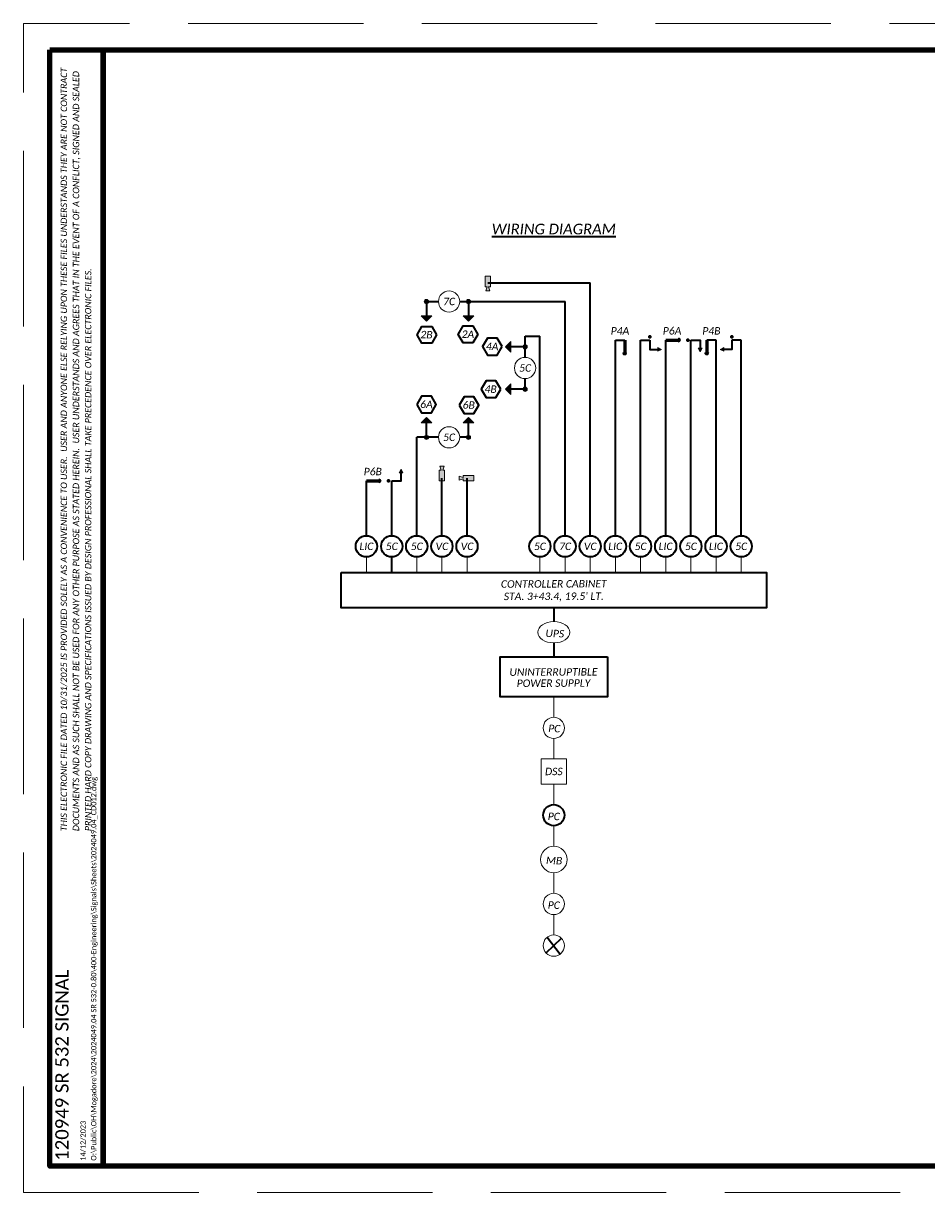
# Paper-space layout '19 TRAFFIC SIGNAL DETAIL (3)' of a CAD drawing. Header units: feet. Extents: x -1.8 to 32.2, y 1.6 to 23.6.
# Tile 1 of 2: x -1.8 to 15.2, y 1.6 to 23.6. Entities that reach past the tile are written whole.
import ezdxf
from ezdxf.enums import TextEntityAlignment as Align

# ---------------------------------------------------------------- set-up
doc = ezdxf.new("R2010")
doc.units = ezdxf.units.FT
doc.header["$LTSCALE"] = 20
doc.header["$MEASUREMENT"] = 0
doc.linetypes.add('foctvex', pattern=[0])
doc.linetypes.add('OhDOT_DGN3', pattern=[0.22, 0.165, -0.055])
doc.layers.get('0').update_dxf_attribs({"lineweight": 15, "true_color": 0xc2ced6})
for name, color, linetype, lineweight in [('0_Xref', 7, 'Continuous', 15), ('SH_Border', 7, 'Continuous', 90), ('SH_Data', 7, 'Continuous', 15), ('SH_Text', 7, 'Continuous', 35)]:
    doc.layers.add(name, color=color, linetype=linetype, lineweight=lineweight)
doc.layers.add('SC_Scratch15', color=7, linetype='Continuous', lineweight=15, plot=False)
doc.layers.add('SH_Cut_Line', color=7, linetype='OhDOT_DGN3', lineweight=15, plot=False)
doc.layers.add('SG_P_Detection', color=7, linetype='Continuous', lineweight=35, true_color=0xb22222)
doc.layers.add('SG_P_Heads', color=2, linetype='Continuous', lineweight=35, true_color=0xffff00)
doc.styles.add('P_Slanted - Normal Fixed Spacing', font='calibrii.ttf', dxfattribs={"height": 0.14})
doc.styles.add('Style - Calibri', font='calibri.ttf')
doc.styles.add('Style - Calibri - Light', font='calibril.ttf', dxfattribs={"height": 0.1})

# ---------------------------------------------------------------- blocks, each defined once
blk = doc.blocks.new('E-Submittal Disclaimer')
at = {"layer": 'SC_Scratch15', "color": 1, "insert": (0.702, 6.801), "char_height": 0.12, "width": 14.52263, "attachment_point": 1, "rotation": 90, "line_spacing_factor": 1.14, "style": 'P_Slanted - Normal Fixed Spacing'}
blk.add_mtext('THIS ELECTRONIC FILE DATED 10/31/2025 IS PROVIDED SOLELY AS A CONVENIENCE TO USER.  USER AND ANYONE ELSE RELYING UPON THESE FILES UNDERSTANDS THEY ARE NOT CONTRACT DOCUMENTS AND AS SUCH SHALL NOT BE USED FOR ANY OTHER PURPOSE AS STATED HEREIN.  USER UNDERSTANDS AND AGREES THAT IN THE EVENT OF A CONFLICT, SIGNED AND SEALED PRINTED HARD COPY DRAWING AND SPECIFICATIONS ISSUED BY DESIGN PROFESSIONAL SHALL TAKE PRECEDENCE OVER ELECTRONIC FILES.', dxfattribs=at)
blk = doc.blocks.new('BORDER_2')
at = {"layer": 'SH_Border', "flags": 128}
for points in [[(0.5, 21.5), (1.5, 21.5), (1.5, 0.5), (0.5, 0.5), (0.5, 21.5)], [(1.5, 21.5), (33.5, 21.5), (33.5, 0.5), (1.5, 0.5), (1.5, 21.5)]]:
    blk.add_lwpolyline(points, dxfattribs=at)
at = {"layer": 'SH_Cut_Line', "flags": 128}
blk.add_lwpolyline([(0, 0), (34, 0), (34, 22), (0, 22), (0, 0)], dxfattribs=at)
blk.add_blockref('E-Submittal Disclaimer', (0, 0))
at = {"layer": 'SH_Border', "color": 132, "true_color": 0x00d2d2, "insert": (1.4, 0.6), "char_height": 0.1, "attachment_point": 7, "rotation": 90, "line_spacing_factor": 1.2, "style": 'Style - Calibri - Light'}
blk.add_mtext('14/12/2023\\PO:\\\\Public\\\\OH\\\\Mogadore\\\\2024\\\\2024049.04 SR 532-0.80\\\\400-Engineering\\\\Signals\\\\Sheets\\\\2024049.04_CD012.dwg', dxfattribs=at)
at = {"layer": 'SH_Data', "color": 7, "style": 'Style - Calibri'}
for tag, p in [('C_SHEET_TITLE2', (32.975, 13)), ('C_SHEET_TITLE', (32.525, 13))]:
    blk.add_attdef(tag, text='', height=0.25, rotation=90, dxfattribs=at).set_placement(p, align=Align.MIDDLE_CENTER)
at = {"layer": 'SH_Data', "style": 'Style - Calibri'}
blk.add_attdef('PROJ_NAME', text='', height=0.25, rotation=90, dxfattribs=at).set_placement((0.6, 0.6), align=Align.TOP_LEFT)
for tag, p in [('DESIGNER', (32.75, 2.175)), ('REVIEWER', (32.25, 1.675)), ('REVIEWED_DATE', (33.025, 1.675)), ('PIDNO', (32.75, 1.175)), ('C_SHEET_NO', (32.375, 0.675)), ('T_SHEET_NO', (33.125, 0.675))]:
    blk.add_attdef(tag, text='', height=0.14, dxfattribs=at).set_placement(p, align=Align.MIDDLE_CENTER)
blk = doc.blocks.new('SHP')
at = {"layer": 'SG_P_Heads', "linetype": 'foctvex', "true_color": 0xa56100}
h = blk.add_hatch(color=44, dxfattribs=at)
edge = h.paths.add_edge_path()
edge.add_arc((0, 0), 0.04, 0, 360)
at = {"layer": 'SG_P_Heads', "linetype": 'foctvex'}
blk.add_hatch(color=30, dxfattribs=at).paths.add_polyline_path([(0.27, 0.1), (0.37, 0), (0.27, -0.1)])
at = {"layer": 'SG_P_Heads', "color": 44, "linetype": 'Continuous', "lineweight": 35, "true_color": 0xa56100}
blk.add_line((0.04, 0), (0.27, 0), dxfattribs=at)
at = {"layer": 'SG_P_Heads', "color": 30, "linetype": 'Continuous', "lineweight": 15, "flags": 128}
blk.add_lwpolyline([(0.27, 0.1), (0.37, 0), (0.27, -0.1), (0.27, 0.1)], dxfattribs=at)
at = {"layer": 'SG_P_Heads', "color": 44, "linetype": 'Continuous', "lineweight": 15, "true_color": 0xa56100}
blk.add_circle((0, 0), 0.04, dxfattribs=at)
blk = doc.blocks.new('PED1P')
at = {"layer": 'SG_P_Heads', "linetype": 'foctvex', "true_color": 0xa56100}
blk.add_hatch(color=44, dxfattribs=at).paths.add_polyline_path([(0.27, -0.15), (0.2, -0.15), (0.235, -0.22)])
at = {"layer": 'SG_P_Heads', "color": 44, "linetype": 'Continuous', "lineweight": 35, "true_color": 0xa56100, "flags": 128}
blk.add_lwpolyline([(0.06, 0), (0.235, 0), (0.235, -0.15)], dxfattribs=at)
at = {"layer": 'SG_P_Heads', "color": 44, "linetype": 'Continuous', "lineweight": 15, "true_color": 0xa56100, "flags": 128}
blk.add_lwpolyline([(0.27, -0.15), (0.2, -0.15), (0.235, -0.22), (0.27, -0.15)], dxfattribs=at)
at = {"layer": 'SG_P_Heads', "color": 46, "linetype": 'Continuous', "lineweight": 60, "true_color": 0x785200}
blk.add_point((0, 0), dxfattribs=at)
blk = doc.blocks.new('PEDPBP')
at = {"layer": 'SG_P_Detection', "linetype": 'foctvex', "true_color": 0xa56100}
h = blk.add_hatch(color=44, dxfattribs=at)
edge = h.paths.add_edge_path()
edge.add_line((0.18, 0.028), (0.18, -0.028))
edge.add_line((0.18, -0.028), (0.18, -0.028))
edge.add_arc((0.18, 0), 0.028, 270.0003, 449.9999)
at = {"layer": 'SG_P_Detection', "color": 44, "linetype": 'Continuous', "lineweight": 60, "true_color": 0xa56100}
blk.add_line((0, 0), (0.18, 0), dxfattribs=at)
at = {"layer": 'SG_P_Detection', "color": 44, "linetype": 'Continuous', "lineweight": 15, "true_color": 0xa56100, "flags": 128}
blk.add_lwpolyline([(0.18, 0.028), (0.18, -0.028), (0.18, -0.028, 0.999997), (0.18, 0.028)], format="xyb", dxfattribs=at)
blk = doc.blocks.new('SG_DET_VCAMERA_P')
at = {"layer": 'SG_P_Detection', "linetype": 'foctvex', "true_color": 0xf000f0}
blk.add_hatch(color=6, dxfattribs=at).paths.add_polyline_path([(0, 0.05), (0.2, 0.05), (0.2, 0.015), (0.275, 0.04), (0.275, -0.04), (0.2, -0.015), (0.2, -0.05), (0, -0.05)])
at = {"layer": 'SG_P_Detection', "color": 6, "linetype": 'Continuous', "lineweight": 15, "true_color": 0xf000f0, "flags": 128}
blk.add_lwpolyline([(0, 0.05), (0.2, 0.05), (0.2, 0.015), (0.275, 0.04), (0.275, -0.04), (0.2, -0.015), (0.2, -0.05), (0, -0.05), (0, 0.05)], dxfattribs=at)

psp = doc.layouts.new('19 TRAFFIC SIGNAL DETAIL (3)')

# ---------------------------------------------------------------- linework, layer by layer
at = {"layer": 'SH_Text'}
for p, q in [((6.986, 18.7), (8.913, 18.7)), ((8.913, 13.941), (8.913, 18.7)), ((5.831, 18.348), (6.057, 18.348)), ((6.457, 18.348), (8.44, 18.348)), ((8.44, 13.941), (8.44, 18.348)), ((7.688, 17.297), (7.688, 17.695)), ((7.688, 17.695), (7.966, 17.695)), ((7.966, 13.941), (7.966, 17.695)), ((9.387, 13.941), (9.387, 17.622)), ((9.387, 17.622), (9.562, 17.622)), ((9.861, 13.941), (9.861, 17.622)), ((9.861, 17.622), (10.036, 17.622)), ((10.334, 13.941), (10.334, 17.622)), ((10.808, 13.941), (10.808, 17.622)), ((11.282, 17.622), (11.107, 17.622)), ((11.282, 13.941), (11.282, 17.622)), ((11.755, 17.622), (11.58, 17.622)), ((11.755, 13.941), (11.755, 17.622)), ((7.688, 16.698), (7.688, 16.897)), ((5.648, 13.941), (5.648, 15.793)), ((6.057, 15.793), (5.648, 15.793)), ((6.622, 15.793), (6.457, 15.793)), ((4.701, 13.941), (4.701, 14.974)), ((5.178, 13.941), (5.178, 14.974)), ((6.122, 13.941), (6.122, 15.024)), ((6.595, 13.941), (6.595, 15.024)), ((5.174, 13.541), (5.174, 13.248)), ((8.228, 12.585), (8.228, 12.325)), ((8.228, 11.925), (8.228, 11.664)), ((8.105, 6.387), (8.348, 6.069)), ((8.083, 6.091), (8.373, 6.366))]:
    psp.add_line(p, q, dxfattribs=at)
at = {"layer": 'SH_Text', "lineweight": 13}
for p, q in [((4.701, 13.541), (4.701, 13.248)), ((5.648, 13.541), (5.648, 13.248)), ((6.122, 13.541), (6.122, 13.248)), ((6.595, 13.541), (6.595, 13.248)), ((7.966, 13.541), (7.966, 13.248)), ((8.44, 13.541), (8.44, 13.248)), ((8.913, 13.541), (8.913, 13.248)), ((9.387, 13.541), (9.387, 13.248)), ((9.861, 13.541), (9.861, 13.248)), ((10.334, 13.541), (10.334, 13.248)), ((10.808, 13.541), (10.808, 13.248)), ((11.282, 13.541), (11.282, 13.248)), ((11.755, 13.541), (11.755, 13.248))]:
    psp.add_line(p, q, dxfattribs=at)
at = {"layer": 'SH_Text', "linetype": 'Continuous', "lineweight": 13}
for p, q in [((8.228, 10.911), (8.228, 10.526)), ((8.228, 10.126), (8.228, 9.742)), ((8.228, 9.268), (8.228, 8.883)), ((8.228, 8.483), (8.228, 8.098)), ((8.228, 7.598), (8.228, 7.213)), ((8.228, 6.813), (8.228, 6.429))]:
    psp.add_line(p, q, dxfattribs=at)
at = {"layer": 'SH_Text', "flags": 128}
for points in [[(6.022, 17.72), (5.93, 17.562), (5.747, 17.562), (5.655, 17.72), (5.747, 17.879), (5.93, 17.879)], [(6.797, 17.729), (6.705, 17.57), (6.522, 17.57), (6.43, 17.729), (6.522, 17.888), (6.705, 17.888)], [(7.255, 17.5), (7.163, 17.658), (6.98, 17.658), (6.888, 17.5), (6.98, 17.341), (7.163, 17.341)], [(7.23, 16.698), (7.139, 16.856), (6.956, 16.856), (6.864, 16.698), (6.956, 16.539), (7.139, 16.539)], [(5.65, 16.41), (5.741, 16.251), (5.925, 16.251), (6.016, 16.41), (5.925, 16.569), (5.741, 16.569)], [(6.449, 16.398), (6.54, 16.239), (6.724, 16.239), (6.815, 16.398), (6.724, 16.556), (6.54, 16.556)], [(9.236, 11.664), (9.236, 10.911), (7.22, 10.911), (7.22, 11.664)]]:
    psp.add_lwpolyline(points, close=True, dxfattribs=at)
at = {"layer": 'SH_Text'}
psp.add_lwpolyline([(4.227, 13.248), (12.229, 13.248), (12.229, 12.585), (4.227, 12.585)], close=True, dxfattribs=at)
at = {"layer": 'SH_Text', "lineweight": 13, "flags": 128}
psp.add_lwpolyline([(7.991, 9.742), (8.465, 9.742), (8.465, 9.268), (7.991, 9.268), (7.991, 9.742)], close=True, dxfattribs=at)
at = {"layer": 'SH_Text', "linetype": 'Continuous', "lineweight": 13}
for centre, radius in [((6.257, 18.348), 0.2), ((7.688, 17.097), 0.2), ((6.257, 15.793), 0.2), ((8.228, 10.326), 0.2), ((8.228, 7.848), 0.25), ((8.228, 7.013), 0.2), ((8.228, 6.229), 0.2)]:
    psp.add_circle(centre, radius, dxfattribs=at)
at = {"layer": 'SH_Text'}
for centre in [(4.701, 13.741), (5.178, 13.741), (5.648, 13.741), (6.122, 13.741), (6.595, 13.741), (7.966, 13.741), (8.44, 13.741), (8.913, 13.741), (9.387, 13.741), (9.861, 13.741), (10.334, 13.741), (10.808, 13.741), (11.282, 13.741), (11.755, 13.741), (8.228, 8.683)]:
    psp.add_circle(centre, 0.2, dxfattribs=at)
at = {"layer": 'SH_Text', "linetype": 'Continuous', "lineweight": 13}
psp.add_ellipse((8.228, 12.125), major_axis=(0.3, 0), ratio=0.666667, dxfattribs=at)
at = {"layer": 'SH_Text', "color": 2, "linetype": 'Continuous', "lineweight": 30, "extrusion": (0, 0, -1)}
psp.add_point((4.761, 14.973), dxfattribs=at)

# ---------------------------------------------------------------- block references
at = {"layer": '0_Xref'}
ref = psp.add_blockref('BORDER_2', (-1.755, 1.581), dxfattribs=at)
ref.add_attrib('PROJ_NAME', '120949 SR 532 SIGNAL', dxfattribs={"layer": 'SH_Data', "height": 0.25, "rotation": 90, "style": 'Style - Calibri'}).set_placement((-1.155, 2.181), align=Align.TOP_LEFT)
at = {"layer": 'SH_Text'}
for name, p, rotation in [('SG_DET_VCAMERA_P', (6.986, 18.825), 270), ('SHP', (5.831, 18.348), 270), ('SHP', (6.622, 18.348), 270), ('PED1P', (11.58, 17.682), 270), ('SHP', (7.688, 17.496), 180), ('SHP', (7.688, 16.698), 180), ('SHP', (5.83, 15.793), 90), ('SHP', (6.622, 15.793), 90), ('SG_DET_VCAMERA_P', (6.122, 14.974), 90), ('SG_DET_VCAMERA_P', (6.72, 15.024), 180)]:
    psp.add_blockref(name, p, dxfattribs=dict(at, rotation=rotation))
at = {"layer": 'SH_Text', "xscale": 1.333728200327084, "yscale": 1.333728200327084, "zscale": 1.333728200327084, "rotation": 270}
for p in [(9.562, 17.622), (11.107, 17.622)]:
    psp.add_blockref('PEDPBP', p, dxfattribs=at)
at = {"layer": 'SH_Text', "xscale": -1}
for p, rotation in [((10.036, 17.682), 90), ((5.118, 14.974), 180)]:
    psp.add_blockref('PED1P', p, dxfattribs=dict(at, rotation=rotation))
at = {"layer": 'SH_Text', "xscale": 1.333728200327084, "yscale": 1.333728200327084, "zscale": 1.333728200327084}
for p in [(10.334, 17.622), (4.701, 14.974)]:
    psp.add_blockref('PEDPBP', p, dxfattribs=at)
at = {"layer": 'SH_Text'}
psp.add_blockref('PED1P', (10.748, 17.622), dxfattribs=at)

# ---------------------------------------------------------------- texts
at = {"layer": 'SH_Text', "style": 'P_Slanted - Normal Fixed Spacing'}
for s, insert, char_height, width, attachment_point in [('{\\LWIRING DIAGRAM}', (8.228, 19.812), 0.2, 4.61753, 2), ('7C', (6.257, 18.348), 0.14, 0.14, 5), ('P4A', (9.474, 17.796), 0.14, 0.14, 5), ('P6A', (10.454, 17.796), 0.14, 0.14, 5), ('P4B', (11.194, 17.796), 0.14, 0.14, 5), ('5C', (7.688, 17.097), 0.14, 0.14, 5), ('5C', (6.257, 15.793), 0.14, 0.14, 5), ('P6B', (4.821, 15.148), 0.14, 0.14, 5), ('LIC', (4.701, 13.741), 0.14, 0.14, 5), ('5C', (5.178, 13.741), 0.14, 0.14, 5), ('5C', (5.648, 13.741), 0.14, 0.14, 5), ('VC', (6.122, 13.741), 0.14, 0.14, 5), ('VC', (6.595, 13.741), 0.14, 0.14, 5), ('5C', (7.966, 13.741), 0.14, 0.14, 5), ('7C', (8.44, 13.741), 0.14, 0.14, 5), ('VC', (8.913, 13.741), 0.14, 0.14, 5), ('LIC', (9.383, 13.741), 0.14, 0.14, 5), ('5C', (9.861, 13.741), 0.14, 0.14, 5), ('LIC', (10.331, 13.741), 0.14, 0.14, 5), ('5C', (10.808, 13.741), 0.14, 0.14, 5), ('LIC', (11.278, 13.741), 0.14, 0.14, 5), ('5C', (11.755, 13.741), 0.14, 0.14, 5), ('DSS', (8.228, 9.505), 0.14, 0.14, 5)]:
    psp.add_mtext(s, dxfattribs=dict(at, insert=insert, char_height=char_height, width=width, attachment_point=attachment_point))
at = {"layer": 'SH_Text', "char_height": 0.14, "attachment_point": 2, "rotation": 358.2561, "style": 'P_Slanted - Normal Fixed Spacing'}
for s, insert, width in [('2B', (5.834, 17.794), 0.19655), ('2A', (6.614, 17.802), 0.19678), ('4A', (7.07, 17.573), 0.19676), ('4B', (7.042, 16.771), 0.19653), ('6A', (5.834, 16.483), 0.19685), ('6B', (6.629, 16.471), 0.19662)]:
    psp.add_mtext(s, dxfattribs=dict(at, insert=insert, width=width))
at = {"layer": 'SH_Text', "insert": (8.228, 12.905), "char_height": 0.14, "attachment_point": 5, "rotation": 0.1661, "style": 'P_Slanted - Normal Fixed Spacing'}
psp.add_mtext_dynamic_manual_height_columns("CONTROLLER CABINET\\PSTA. 3+43.4, 19.5' LT.", width=4.56843, gutter_width=0.7, heights=[0], dxfattribs=at)
at = {"layer": 'SH_Text', "char_height": 0.14, "attachment_point": 5, "style": 'P_Slanted - Normal Fixed Spacing'}
for s, insert, rotation, line_spacing_factor in [('UPS', (8.247, 12.101), 358.2561, 0.6), ('UNINTERRUPTIBLE\\PPOWER SUPPLY', (8.222, 11.272), 0.2117, 0.9), ('PC', (8.237, 10.313), 358.2561, 0.6), ('PC', (8.228, 8.66), 358.2561, 0.6), ('MB', (8.234, 7.829), 358.2561, 0.6), ('PC', (8.228, 6.99), 358.2561, 0.6)]:
    psp.add_mtext(s, dxfattribs=dict(at, insert=insert, rotation=rotation, line_spacing_factor=line_spacing_factor))

doc.saveas('drawing.dxf')
